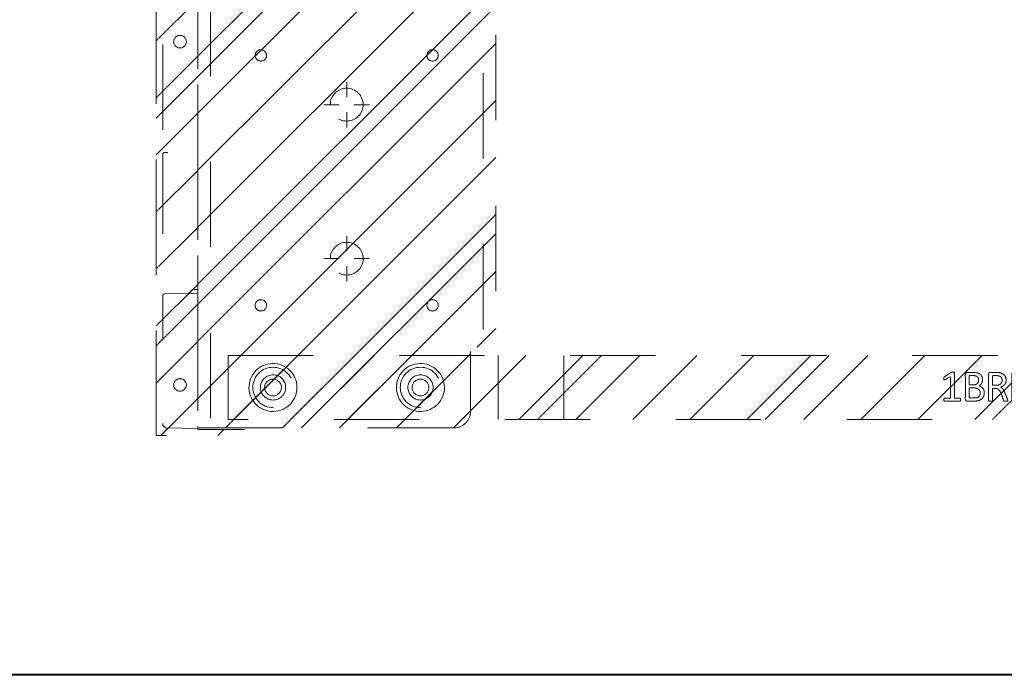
# Model space of a CAD drawing. Header units: inches. Extents: x -463 to -294, y -230 to 12.
# Tile 3 of 68: x -404 to -389, y -14 to -3. Entities that reach past the tile are written whole.
import ezdxf

# ---------------------------------------------------------------- set-up
doc = ezdxf.new("R2010")
doc.units = ezdxf.units.IN
doc.header["$LTSCALE"] = 32
doc.header["$MEASUREMENT"] = 0
doc.header["$PDMODE"] = 1
doc.header["$PDSIZE"] = -2
doc.linetypes.add('Dash Style-1', pattern=[0.083328, 0.041656, -0.041672])
for name, color, linetype, lineweight in [('DashLine', 7, 'Dash Style-1', 13), ('DashLineFill', 7, 'Dash Style-1', 13), ('Metal-DeskStructure', 7, 'Continuous', 13), ('None', 7, 'Continuous', 18), ('SolidLine', 7, 'Continuous', 15), ('Wood_1-H', 7, 'Continuous', 13), ('Wood_1-V', 7, 'Continuous', 13)]:
    doc.layers.add(name, color=color, linetype=linetype, lineweight=lineweight)
pattern_1 = [(45, (0, 0), (-1.61302, 1.93572), []), (45, (-1.0608, 1.0608), (-0.472346, 0.416761), [])]

# ---------------------------------------------------------------- blocks, each defined once
blk = doc.blocks.new('Group-16')
at = {"layer": 'Wood_1-H'}
for points in [[(-2.064, 1.458), (-47.773, 1.458), (-2.064, 1.458), (-2.064, 1.458)], [(-2.064, 1.458), (-47.773, 1.458), (-47.773, 1.458), (-2.064, 1.458)], [(-2.064, 1.438), (-47.773, 1.438), (-47.773, 1.458), (-2.064, 1.458), (-2.064, 1.438)], [(-2.064, 1.458), (-47.773, 1.458), (-47.773, 1.438), (-2.064, 1.438), (-2.064, 1.458)], [(-2.064, 1.458), (-47.773, 1.458), (-47.773, 1.458), (-2.064, 1.458), (-2.064, 1.458)], [(-2.064, 1.438), (-47.773, 1.438), (-47.773, 1.438), (-2.064, 1.438), (-2.064, 1.438)]]:
    blk.add_lwpolyline(points, dxfattribs=at)
blk = doc.blocks.new('Group-20')
at = {"layer": 'Wood_1-V'}
for points in [[(-47.773, 22.875), (-2.064, 22.875), (-2.064, 1.458), (-47.773, 1.458), (-47.773, 22.875)], [(-47.773, 1.458), (-2.064, 1.458), (-2.064, 22.875), (-47.773, 22.875), (-47.773, 1.458)], [(-2.064, 1.458), (-2.064, 1.458), (-47.773, 1.458), (-47.773, 1.458), (-2.064, 1.458)]]:
    blk.add_lwpolyline(points, dxfattribs=at)
at = {"layer": 'None'}
blk.add_blockref('Group-16', (0, 0), dxfattribs=at)
blk = doc.blocks.new('Group-29')
at = {"layer": 'DashLine'}
for p, q in [((0, -3.583), (0, -3.346)), ((-0.118, -3.701), (-0.354, -3.701)), ((0, -3.819), (0, -4.055)), ((0.118, -3.701), (0.355, -3.701))]:
    blk.add_line(p, q, dxfattribs=at)
at = {"layer": 'DashLine', "flags": 128}
blk.add_lwpolyline([(-0.256, -3.701), (-0.254, -3.676), (-0.251, -3.651), (-0.245, -3.627), (-0.236, -3.603), (-0.225, -3.58), (-0.213, -3.559), (-0.198, -3.538), (-0.181, -3.52), (-0.162, -3.503), (-0.142, -3.488), (-0.12, -3.475), (-0.098, -3.464), (-0.074, -3.456), (-0.05, -3.45), (-0.025, -3.446), (0, -3.445), (0.025, -3.446), (0.05, -3.45), (0.074, -3.456), (0.098, -3.464), (0.121, -3.475), (0.142, -3.488), (0.163, -3.503), (0.181, -3.52), (0.198, -3.538), (0.213, -3.559), (0.226, -3.58), (0.237, -3.603), (0.245, -3.627), (0.251, -3.651), (0.255, -3.676), (0.256, -3.701), (0.255, -3.726), (0.251, -3.751), (0.245, -3.775), (0.237, -3.799), (0.226, -3.821), (0.213, -3.843), (0.198, -3.863), (0.181, -3.882), (0.163, -3.899), (0.142, -3.914), (0.121, -3.926), (0.098, -3.937), (0.074, -3.946), (0.05, -3.952), (0.025, -3.955), (0, -3.957), (-0.025, -3.955), (-0.05, -3.952), (-0.074, -3.946), (-0.098, -3.937), (-0.12, -3.926), (-0.142, -3.914), (-0.162, -3.899), (-0.181, -3.882), (-0.198, -3.863), (-0.213, -3.843), (-0.225, -3.821), (-0.236, -3.799), (-0.245, -3.775), (-0.251, -3.751), (-0.254, -3.726)], close=True, dxfattribs=at)
blk = doc.blocks.new('Group-35')
at = {"layer": 'DashLine'}
for p, q in [((0, -5.984), (0, -5.748)), ((-0.118, -6.102), (-0.354, -6.102)), ((0.118, -6.102), (0.355, -6.102)), ((0, -6.22), (0, -6.457))]:
    blk.add_line(p, q, dxfattribs=at)
at = {"layer": 'DashLine', "flags": 128}
blk.add_lwpolyline([(-0.256, -6.102), (-0.254, -6.077), (-0.251, -6.052), (-0.245, -6.028), (-0.236, -6.004), (-0.225, -5.982), (-0.213, -5.96), (-0.198, -5.94), (-0.181, -5.921), (-0.162, -5.905), (-0.142, -5.89), (-0.12, -5.877), (-0.098, -5.866), (-0.074, -5.857), (-0.05, -5.851), (-0.025, -5.848), (0, -5.846), (0.025, -5.848), (0.05, -5.851), (0.074, -5.857), (0.098, -5.866), (0.121, -5.877), (0.142, -5.89), (0.163, -5.905), (0.181, -5.921), (0.198, -5.94), (0.213, -5.96), (0.226, -5.982), (0.237, -6.004), (0.245, -6.028), (0.251, -6.052), (0.255, -6.077), (0.256, -6.102), (0.255, -6.127), (0.251, -6.152), (0.245, -6.177), (0.237, -6.2), (0.226, -6.223), (0.213, -6.245), (0.198, -6.265), (0.181, -6.283), (0.163, -6.3), (0.142, -6.315), (0.121, -6.328), (0.098, -6.339), (0.074, -6.347), (0.05, -6.353), (0.025, -6.357), (0, -6.358), (-0.025, -6.357), (-0.05, -6.353), (-0.074, -6.347), (-0.098, -6.339), (-0.12, -6.328), (-0.142, -6.315), (-0.162, -6.3), (-0.181, -6.283), (-0.198, -6.265), (-0.213, -6.245), (-0.225, -6.223), (-0.236, -6.2), (-0.245, -6.177), (-0.251, -6.152), (-0.254, -6.127)], close=True, dxfattribs=at)
blk = doc.blocks.new('1BRPT9-Bracket (2D)')
at = {"layer": 'DashLineFill', "linetype": 'Continuous', "lineweight": 13}
h = blk.add_hatch(dxfattribs=at)
h.set_pattern_fill('Steel', color=253, style=0, pattern_type=2)
h.set_pattern_definition(pattern_1)
edge = h.paths.add_edge_path()
edge.add_arc((1.678, -8.488), 0.252, 270, 360)
edge.add_line((1.93, -8.488), (1.93, -7.48))
edge.add_line((1.93, -7.48), (2.324, -7.48))
edge.add_line((2.324, -7.48), (2.324, 7.461))
edge.add_line((2.324, 7.461), (1.93, 7.48))
edge.add_line((1.93, 7.48), (1.93, 8.488))
edge.add_arc((1.678, 8.488), 0.252, 360, 450)
edge.add_line((1.678, 8.74), (-2.322, 8.74))
edge.add_line((-2.322, 8.74), (-2.322, -8.74))
edge.add_line((-2.322, -8.74), (1.678, -8.74))
h = blk.add_hatch(dxfattribs=at)
h.set_pattern_fill('Steel', color=253, style=0, pattern_type=2)
h.set_pattern_definition(pattern_1)
h.paths.add_polyline_path([(-1.338, -3.021), (-1.346, -3.021), (-1.355, -3.019), (-1.364, -3.017), (-1.372, -3.014), (-1.38, -3.011), (-1.387, -3.006), (-1.394, -3.001), (-1.4, -2.995), (-1.406, -2.989), (-1.411, -2.982), (-1.416, -2.974), (-1.42, -2.966), (-1.423, -2.958), (-1.425, -2.95), (-1.426, -2.941), (-1.426, -2.933), (-1.426, -2.924), (-1.425, -2.915), (-1.423, -2.907), (-1.42, -2.899), (-1.416, -2.891), (-1.411, -2.883), (-1.406, -2.876), (-1.4, -2.87), (-1.394, -2.864), (-1.387, -2.859), (-1.38, -2.854), (-1.372, -2.851), (-1.364, -2.848), (-1.355, -2.846), (-1.346, -2.844), (-1.338, -2.844), (-1.329, -2.844), (-1.321, -2.846), (-1.312, -2.848), (-1.304, -2.851), (-1.296, -2.854), (-1.289, -2.859), (-1.282, -2.864), (-1.275, -2.87), (-1.269, -2.876), (-1.264, -2.883), (-1.26, -2.891), (-1.256, -2.899), (-1.253, -2.907), (-1.251, -2.915), (-1.25, -2.924), (-1.249, -2.933), (-1.25, -2.941), (-1.251, -2.95), (-1.253, -2.958), (-1.256, -2.966), (-1.26, -2.974), (-1.264, -2.982), (-1.269, -2.989), (-1.275, -2.995), (-1.282, -3.001), (-1.289, -3.006), (-1.296, -3.011), (-1.304, -3.014), (-1.312, -3.017), (-1.321, -3.019), (-1.329, -3.021)])
h = blk.add_hatch(dxfattribs=at)
h.set_pattern_fill('Steel', color=253, style=0, pattern_type=2)
h.set_pattern_definition(pattern_1)
h.paths.add_polyline_path([(1.339, -3.021), (1.331, -3.021), (1.322, -3.019), (1.314, -3.017), (1.305, -3.014), (1.298, -3.011), (1.29, -3.006), (1.283, -3.001), (1.277, -2.995), (1.271, -2.989), (1.266, -2.982), (1.261, -2.974), (1.258, -2.966), (1.255, -2.958), (1.252, -2.95), (1.251, -2.941), (1.251, -2.933), (1.251, -2.924), (1.252, -2.915), (1.255, -2.907), (1.258, -2.899), (1.261, -2.891), (1.266, -2.883), (1.271, -2.876), (1.277, -2.87), (1.283, -2.864), (1.29, -2.859), (1.298, -2.854), (1.305, -2.851), (1.314, -2.848), (1.322, -2.846), (1.331, -2.844), (1.339, -2.844), (1.348, -2.844), (1.357, -2.846), (1.365, -2.848), (1.373, -2.851), (1.381, -2.854), (1.389, -2.859), (1.396, -2.864), (1.402, -2.87), (1.408, -2.876), (1.413, -2.883), (1.417, -2.891), (1.421, -2.899), (1.424, -2.907), (1.426, -2.915), (1.428, -2.924), (1.428, -2.933), (1.428, -2.941), (1.426, -2.95), (1.424, -2.958), (1.421, -2.966), (1.417, -2.974), (1.413, -2.982), (1.408, -2.989), (1.402, -2.995), (1.396, -3.001), (1.389, -3.006), (1.381, -3.011), (1.373, -3.014), (1.365, -3.017), (1.357, -3.019), (1.348, -3.021)])
h = blk.add_hatch(dxfattribs=at)
h.set_pattern_fill('Steel', color=253, style=0, pattern_type=2)
h.set_pattern_definition(pattern_1)
h.paths.add_polyline_path([(-1.338, -6.919), (-1.346, -6.918), (-1.355, -6.917), (-1.364, -6.915), (-1.372, -6.912), (-1.38, -6.908), (-1.387, -6.904), (-1.394, -6.899), (-1.4, -6.893), (-1.406, -6.886), (-1.411, -6.879), (-1.416, -6.872), (-1.42, -6.864), (-1.423, -6.856), (-1.425, -6.847), (-1.426, -6.839), (-1.426, -6.83), (-1.426, -6.822), (-1.425, -6.813), (-1.423, -6.804), (-1.42, -6.796), (-1.416, -6.788), (-1.411, -6.781), (-1.406, -6.774), (-1.4, -6.768), (-1.394, -6.762), (-1.387, -6.757), (-1.38, -6.752), (-1.372, -6.748), (-1.364, -6.745), (-1.355, -6.743), (-1.346, -6.742), (-1.338, -6.742), (-1.329, -6.742), (-1.321, -6.743), (-1.312, -6.745), (-1.304, -6.748), (-1.296, -6.752), (-1.289, -6.757), (-1.282, -6.762), (-1.275, -6.768), (-1.269, -6.774), (-1.264, -6.781), (-1.26, -6.788), (-1.256, -6.796), (-1.253, -6.804), (-1.251, -6.813), (-1.25, -6.822), (-1.249, -6.83), (-1.25, -6.839), (-1.251, -6.847), (-1.253, -6.856), (-1.256, -6.864), (-1.26, -6.872), (-1.264, -6.879), (-1.269, -6.886), (-1.275, -6.893), (-1.282, -6.899), (-1.289, -6.904), (-1.296, -6.908), (-1.304, -6.912), (-1.312, -6.915), (-1.321, -6.917), (-1.329, -6.918)])
h = blk.add_hatch(dxfattribs=at)
h.set_pattern_fill('Steel', color=253, style=0, pattern_type=2)
h.set_pattern_definition(pattern_1)
h.paths.add_polyline_path([(1.339, -6.919), (1.331, -6.918), (1.322, -6.917), (1.314, -6.915), (1.305, -6.912), (1.298, -6.908), (1.29, -6.904), (1.283, -6.899), (1.277, -6.893), (1.271, -6.886), (1.266, -6.879), (1.261, -6.872), (1.258, -6.864), (1.255, -6.856), (1.252, -6.847), (1.251, -6.839), (1.251, -6.83), (1.251, -6.822), (1.252, -6.813), (1.255, -6.804), (1.258, -6.796), (1.261, -6.788), (1.266, -6.781), (1.271, -6.774), (1.277, -6.768), (1.283, -6.762), (1.29, -6.757), (1.298, -6.752), (1.305, -6.748), (1.314, -6.745), (1.322, -6.743), (1.331, -6.742), (1.339, -6.742), (1.348, -6.742), (1.357, -6.743), (1.365, -6.745), (1.373, -6.748), (1.381, -6.752), (1.389, -6.757), (1.396, -6.762), (1.402, -6.768), (1.408, -6.774), (1.413, -6.781), (1.417, -6.788), (1.421, -6.796), (1.424, -6.804), (1.426, -6.813), (1.428, -6.822), (1.428, -6.83), (1.428, -6.839), (1.426, -6.847), (1.424, -6.856), (1.421, -6.864), (1.417, -6.872), (1.413, -6.879), (1.408, -6.886), (1.402, -6.893), (1.396, -6.899), (1.389, -6.904), (1.381, -6.908), (1.373, -6.912), (1.365, -6.915), (1.357, -6.917), (1.348, -6.918)])
h = blk.add_hatch(dxfattribs=at)
h.set_pattern_fill('Steel', color=253, style=0, pattern_type=2)
h.set_pattern_definition(pattern_1)
h.paths.add_polyline_path([(-1.149, -8.425), (-1.18, -8.424), (-1.21, -8.419), (-1.24, -8.412), (-1.269, -8.401), (-1.297, -8.388), (-1.324, -8.372), (-1.349, -8.354), (-1.372, -8.333), (-1.392, -8.31), (-1.411, -8.285), (-1.427, -8.259), (-1.44, -8.231), (-1.45, -8.202), (-1.458, -8.172), (-1.462, -8.141), (-1.464, -8.11), (-1.462, -8.079), (-1.458, -8.049), (-1.45, -8.019), (-1.44, -7.99), (-1.427, -7.962), (-1.411, -7.935), (-1.392, -7.91), (-1.372, -7.888), (-1.349, -7.867), (-1.324, -7.848), (-1.297, -7.832), (-1.269, -7.819), (-1.24, -7.809), (-1.21, -7.801), (-1.18, -7.797), (-1.149, -7.795), (-1.118, -7.797), (-1.087, -7.801), (-1.057, -7.809), (-1.028, -7.819), (-1, -7.832), (-0.974, -7.848), (-0.949, -7.867), (-0.926, -7.888), (-0.905, -7.91), (-0.887, -7.935), (-0.871, -7.962), (-0.858, -7.99), (-0.847, -8.019), (-0.84, -8.049), (-0.835, -8.079), (-0.834, -8.11), (-0.835, -8.141), (-0.84, -8.172), (-0.847, -8.202), (-0.858, -8.231), (-0.871, -8.259), (-0.887, -8.285), (-0.905, -8.31), (-0.926, -8.333), (-0.949, -8.354), (-0.974, -8.372), (-1, -8.388), (-1.028, -8.401), (-1.057, -8.412), (-1.087, -8.419), (-1.118, -8.424)])
h = blk.add_hatch(dxfattribs=at)
h.set_pattern_fill('Steel', color=253, style=0, pattern_type=2)
h.set_pattern_definition(pattern_1)
h.paths.add_polyline_path([(1.15, -8.425), (1.12, -8.424), (1.089, -8.419), (1.059, -8.412), (1.03, -8.401), (1.002, -8.388), (0.975, -8.372), (0.951, -8.354), (0.928, -8.333), (0.907, -8.31), (0.888, -8.285), (0.873, -8.259), (0.859, -8.231), (0.849, -8.202), (0.841, -8.172), (0.837, -8.141), (0.835, -8.11), (0.837, -8.079), (0.841, -8.049), (0.849, -8.019), (0.859, -7.99), (0.873, -7.962), (0.888, -7.935), (0.907, -7.91), (0.928, -7.888), (0.951, -7.867), (0.975, -7.848), (1.002, -7.832), (1.03, -7.819), (1.059, -7.809), (1.089, -7.801), (1.12, -7.797), (1.15, -7.795), (1.181, -7.797), (1.212, -7.801), (1.242, -7.809), (1.271, -7.819), (1.299, -7.832), (1.325, -7.848), (1.35, -7.867), (1.373, -7.888), (1.394, -7.91), (1.412, -7.935), (1.428, -7.962), (1.441, -7.99), (1.452, -8.019), (1.459, -8.049), (1.464, -8.079), (1.465, -8.11), (1.464, -8.141), (1.459, -8.172), (1.452, -8.202), (1.441, -8.231), (1.428, -8.259), (1.412, -8.285), (1.394, -8.31), (1.373, -8.333), (1.35, -8.354), (1.325, -8.372), (1.299, -8.388), (1.271, -8.401), (1.242, -8.412), (1.212, -8.419), (1.181, -8.424)])
h = blk.add_hatch(dxfattribs=at)
h.set_pattern_fill('Steel', color=253, style=0, pattern_type=2)
h.set_pattern_definition(pattern_1)
h.paths.add_polyline_path([(-1.149, -8.307), (-1.168, -8.306), (-1.187, -8.303), (-1.206, -8.299), (-1.224, -8.292), (-1.242, -8.284), (-1.258, -8.274), (-1.274, -8.262), (-1.288, -8.249), (-1.301, -8.235), (-1.313, -8.22), (-1.322, -8.203), (-1.331, -8.186), (-1.337, -8.167), (-1.342, -8.149), (-1.345, -8.13), (-1.346, -8.11), (-1.345, -8.091), (-1.342, -8.072), (-1.337, -8.053), (-1.331, -8.035), (-1.322, -8.017), (-1.313, -8.001), (-1.301, -7.985), (-1.288, -7.971), (-1.274, -7.958), (-1.258, -7.947), (-1.242, -7.937), (-1.224, -7.928), (-1.206, -7.922), (-1.187, -7.917), (-1.168, -7.914), (-1.149, -7.913), (-1.13, -7.914), (-1.11, -7.917), (-1.092, -7.922), (-1.074, -7.928), (-1.056, -7.937), (-1.039, -7.947), (-1.024, -7.958), (-1.01, -7.971), (-0.997, -7.985), (-0.985, -8.001), (-0.975, -8.017), (-0.967, -8.035), (-0.96, -8.053), (-0.956, -8.072), (-0.953, -8.091), (-0.952, -8.11), (-0.953, -8.13), (-0.956, -8.149), (-0.96, -8.167), (-0.967, -8.186), (-0.975, -8.203), (-0.985, -8.22), (-0.997, -8.235), (-1.01, -8.249), (-1.024, -8.262), (-1.039, -8.274), (-1.056, -8.284), (-1.074, -8.292), (-1.092, -8.299), (-1.11, -8.303), (-1.13, -8.306)])
h = blk.add_hatch(dxfattribs=at)
h.set_pattern_fill('Steel', color=253, style=0, pattern_type=2)
h.set_pattern_definition(pattern_1)
h.paths.add_polyline_path([(1.15, -8.307), (1.131, -8.306), (1.112, -8.303), (1.093, -8.299), (1.075, -8.292), (1.058, -8.284), (1.041, -8.274), (1.025, -8.262), (1.011, -8.249), (0.998, -8.235), (0.987, -8.22), (0.977, -8.203), (0.969, -8.186), (0.962, -8.167), (0.957, -8.149), (0.954, -8.13), (0.954, -8.11), (0.954, -8.091), (0.957, -8.072), (0.962, -8.053), (0.969, -8.035), (0.977, -8.017), (0.987, -8.001), (0.998, -7.985), (1.011, -7.971), (1.025, -7.958), (1.041, -7.947), (1.058, -7.937), (1.075, -7.928), (1.093, -7.922), (1.112, -7.917), (1.131, -7.914), (1.15, -7.913), (1.17, -7.914), (1.189, -7.917), (1.208, -7.922), (1.226, -7.928), (1.243, -7.937), (1.26, -7.947), (1.275, -7.958), (1.29, -7.971), (1.303, -7.985), (1.314, -8.001), (1.324, -8.017), (1.332, -8.035), (1.339, -8.053), (1.343, -8.072), (1.346, -8.091), (1.347, -8.11), (1.346, -8.13), (1.343, -8.149), (1.339, -8.167), (1.332, -8.186), (1.324, -8.203), (1.314, -8.22), (1.303, -8.235), (1.29, -8.249), (1.275, -8.262), (1.26, -8.274), (1.243, -8.284), (1.226, -8.292), (1.208, -8.299), (1.189, -8.303), (1.17, -8.306)])
at = {"layer": 'DashLineFill'}
for p, q in [((-2.125, 8.74), (-2.125, -8.74)), ((2.127, 7.461), (2.127, -7.48))]:
    blk.add_line(p, q, dxfattribs=at)
at = {"layer": 'DashLineFill', "flags": 128}
blk.add_lwpolyline([(1.678, -8.74, 0.414214), (1.93, -8.488), (1.93, -7.48), (2.324, -7.48), (2.324, 7.461), (1.93, 7.48), (1.93, 8.488, 0.414214), (1.678, 8.74), (-2.322, 8.74), (-2.322, -8.74)], format="xyb", close=True, dxfattribs=at)
for points in [[(-1.338, -3.021), (-1.346, -3.021), (-1.355, -3.019), (-1.364, -3.017), (-1.372, -3.014), (-1.38, -3.011), (-1.387, -3.006), (-1.394, -3.001), (-1.4, -2.995), (-1.406, -2.989), (-1.411, -2.982), (-1.416, -2.974), (-1.42, -2.966), (-1.423, -2.958), (-1.425, -2.95), (-1.426, -2.941), (-1.426, -2.933), (-1.426, -2.924), (-1.425, -2.915), (-1.423, -2.907), (-1.42, -2.899), (-1.416, -2.891), (-1.411, -2.883), (-1.406, -2.876), (-1.4, -2.87), (-1.394, -2.864), (-1.387, -2.859), (-1.38, -2.854), (-1.372, -2.851), (-1.364, -2.848), (-1.355, -2.846), (-1.346, -2.844), (-1.338, -2.844), (-1.329, -2.844), (-1.321, -2.846), (-1.312, -2.848), (-1.304, -2.851), (-1.296, -2.854), (-1.289, -2.859), (-1.282, -2.864), (-1.275, -2.87), (-1.269, -2.876), (-1.264, -2.883), (-1.26, -2.891), (-1.256, -2.899), (-1.253, -2.907), (-1.251, -2.915), (-1.25, -2.924), (-1.249, -2.933), (-1.25, -2.941), (-1.251, -2.95), (-1.253, -2.958), (-1.256, -2.966), (-1.26, -2.974), (-1.264, -2.982), (-1.269, -2.989), (-1.275, -2.995), (-1.282, -3.001), (-1.289, -3.006), (-1.296, -3.011), (-1.304, -3.014), (-1.312, -3.017), (-1.321, -3.019), (-1.329, -3.021)], [(1.339, -3.021), (1.331, -3.021), (1.322, -3.019), (1.314, -3.017), (1.305, -3.014), (1.298, -3.011), (1.29, -3.006), (1.283, -3.001), (1.277, -2.995), (1.271, -2.989), (1.266, -2.982), (1.261, -2.974), (1.258, -2.966), (1.255, -2.958), (1.252, -2.95), (1.251, -2.941), (1.251, -2.933), (1.251, -2.924), (1.252, -2.915), (1.255, -2.907), (1.258, -2.899), (1.261, -2.891), (1.266, -2.883), (1.271, -2.876), (1.277, -2.87), (1.283, -2.864), (1.29, -2.859), (1.298, -2.854), (1.305, -2.851), (1.314, -2.848), (1.322, -2.846), (1.331, -2.844), (1.339, -2.844), (1.348, -2.844), (1.357, -2.846), (1.365, -2.848), (1.373, -2.851), (1.381, -2.854), (1.389, -2.859), (1.396, -2.864), (1.402, -2.87), (1.408, -2.876), (1.413, -2.883), (1.417, -2.891), (1.421, -2.899), (1.424, -2.907), (1.426, -2.915), (1.428, -2.924), (1.428, -2.933), (1.428, -2.941), (1.426, -2.95), (1.424, -2.958), (1.421, -2.966), (1.417, -2.974), (1.413, -2.982), (1.408, -2.989), (1.402, -2.995), (1.396, -3.001), (1.389, -3.006), (1.381, -3.011), (1.373, -3.014), (1.365, -3.017), (1.357, -3.019), (1.348, -3.021)], [(-1.338, -6.919), (-1.346, -6.918), (-1.355, -6.917), (-1.364, -6.915), (-1.372, -6.912), (-1.38, -6.908), (-1.387, -6.904), (-1.394, -6.899), (-1.4, -6.893), (-1.406, -6.886), (-1.411, -6.879), (-1.416, -6.872), (-1.42, -6.864), (-1.423, -6.856), (-1.425, -6.847), (-1.426, -6.839), (-1.426, -6.83), (-1.426, -6.822), (-1.425, -6.813), (-1.423, -6.804), (-1.42, -6.796), (-1.416, -6.788), (-1.411, -6.781), (-1.406, -6.774), (-1.4, -6.768), (-1.394, -6.762), (-1.387, -6.757), (-1.38, -6.752), (-1.372, -6.748), (-1.364, -6.745), (-1.355, -6.743), (-1.346, -6.742), (-1.338, -6.742), (-1.329, -6.742), (-1.321, -6.743), (-1.312, -6.745), (-1.304, -6.748), (-1.296, -6.752), (-1.289, -6.757), (-1.282, -6.762), (-1.275, -6.768), (-1.269, -6.774), (-1.264, -6.781), (-1.26, -6.788), (-1.256, -6.796), (-1.253, -6.804), (-1.251, -6.813), (-1.25, -6.822), (-1.249, -6.83), (-1.25, -6.839), (-1.251, -6.847), (-1.253, -6.856), (-1.256, -6.864), (-1.26, -6.872), (-1.264, -6.879), (-1.269, -6.886), (-1.275, -6.893), (-1.282, -6.899), (-1.289, -6.904), (-1.296, -6.908), (-1.304, -6.912), (-1.312, -6.915), (-1.321, -6.917), (-1.329, -6.918)], [(1.339, -6.919), (1.331, -6.918), (1.322, -6.917), (1.314, -6.915), (1.305, -6.912), (1.298, -6.908), (1.29, -6.904), (1.283, -6.899), (1.277, -6.893), (1.271, -6.886), (1.266, -6.879), (1.261, -6.872), (1.258, -6.864), (1.255, -6.856), (1.252, -6.847), (1.251, -6.839), (1.251, -6.83), (1.251, -6.822), (1.252, -6.813), (1.255, -6.804), (1.258, -6.796), (1.261, -6.788), (1.266, -6.781), (1.271, -6.774), (1.277, -6.768), (1.283, -6.762), (1.29, -6.757), (1.298, -6.752), (1.305, -6.748), (1.314, -6.745), (1.322, -6.743), (1.331, -6.742), (1.339, -6.742), (1.348, -6.742), (1.357, -6.743), (1.365, -6.745), (1.373, -6.748), (1.381, -6.752), (1.389, -6.757), (1.396, -6.762), (1.402, -6.768), (1.408, -6.774), (1.413, -6.781), (1.417, -6.788), (1.421, -6.796), (1.424, -6.804), (1.426, -6.813), (1.428, -6.822), (1.428, -6.83), (1.428, -6.839), (1.426, -6.847), (1.424, -6.856), (1.421, -6.864), (1.417, -6.872), (1.413, -6.879), (1.408, -6.886), (1.402, -6.893), (1.396, -6.899), (1.389, -6.904), (1.381, -6.908), (1.373, -6.912), (1.365, -6.915), (1.357, -6.917), (1.348, -6.918)], [(-1.149, -8.425), (-1.18, -8.424), (-1.21, -8.419), (-1.24, -8.412), (-1.269, -8.401), (-1.297, -8.388), (-1.324, -8.372), (-1.349, -8.354), (-1.372, -8.333), (-1.392, -8.31), (-1.411, -8.285), (-1.427, -8.259), (-1.44, -8.231), (-1.45, -8.202), (-1.458, -8.172), (-1.462, -8.141), (-1.464, -8.11), (-1.462, -8.079), (-1.458, -8.049), (-1.45, -8.019), (-1.44, -7.99), (-1.427, -7.962), (-1.411, -7.935), (-1.392, -7.91), (-1.372, -7.888), (-1.349, -7.867), (-1.324, -7.848), (-1.297, -7.832), (-1.269, -7.819), (-1.24, -7.809), (-1.21, -7.801), (-1.18, -7.797), (-1.149, -7.795), (-1.118, -7.797), (-1.087, -7.801), (-1.057, -7.809), (-1.028, -7.819), (-1, -7.832), (-0.974, -7.848), (-0.949, -7.867), (-0.926, -7.888), (-0.905, -7.91), (-0.887, -7.935), (-0.871, -7.962), (-0.858, -7.99), (-0.847, -8.019), (-0.84, -8.049), (-0.835, -8.079), (-0.834, -8.11), (-0.835, -8.141), (-0.84, -8.172), (-0.847, -8.202), (-0.858, -8.231), (-0.871, -8.259), (-0.887, -8.285), (-0.905, -8.31), (-0.926, -8.333), (-0.949, -8.354), (-0.974, -8.372), (-1, -8.388), (-1.028, -8.401), (-1.057, -8.412), (-1.087, -8.419), (-1.118, -8.424)], [(1.15, -8.425), (1.12, -8.424), (1.089, -8.419), (1.059, -8.412), (1.03, -8.401), (1.002, -8.388), (0.975, -8.372), (0.951, -8.354), (0.928, -8.333), (0.907, -8.31), (0.888, -8.285), (0.873, -8.259), (0.859, -8.231), (0.849, -8.202), (0.841, -8.172), (0.837, -8.141), (0.835, -8.11), (0.837, -8.079), (0.841, -8.049), (0.849, -8.019), (0.859, -7.99), (0.873, -7.962), (0.888, -7.935), (0.907, -7.91), (0.928, -7.888), (0.951, -7.867), (0.975, -7.848), (1.002, -7.832), (1.03, -7.819), (1.059, -7.809), (1.089, -7.801), (1.12, -7.797), (1.15, -7.795), (1.181, -7.797), (1.212, -7.801), (1.242, -7.809), (1.271, -7.819), (1.299, -7.832), (1.325, -7.848), (1.35, -7.867), (1.373, -7.888), (1.394, -7.91), (1.412, -7.935), (1.428, -7.962), (1.441, -7.99), (1.452, -8.019), (1.459, -8.049), (1.464, -8.079), (1.465, -8.11), (1.464, -8.141), (1.459, -8.172), (1.452, -8.202), (1.441, -8.231), (1.428, -8.259), (1.412, -8.285), (1.394, -8.31), (1.373, -8.333), (1.35, -8.354), (1.325, -8.372), (1.299, -8.388), (1.271, -8.401), (1.242, -8.412), (1.212, -8.419), (1.181, -8.424)], [(-1.149, -8.307), (-1.168, -8.306), (-1.187, -8.303), (-1.206, -8.299), (-1.224, -8.292), (-1.242, -8.284), (-1.258, -8.274), (-1.274, -8.262), (-1.288, -8.249), (-1.301, -8.235), (-1.313, -8.22), (-1.322, -8.203), (-1.331, -8.186), (-1.337, -8.167), (-1.342, -8.149), (-1.345, -8.13), (-1.346, -8.11), (-1.345, -8.091), (-1.342, -8.072), (-1.337, -8.053), (-1.331, -8.035), (-1.322, -8.017), (-1.313, -8.001), (-1.301, -7.985), (-1.288, -7.971), (-1.274, -7.958), (-1.258, -7.947), (-1.242, -7.937), (-1.224, -7.928), (-1.206, -7.922), (-1.187, -7.917), (-1.168, -7.914), (-1.149, -7.913), (-1.13, -7.914), (-1.11, -7.917), (-1.092, -7.922), (-1.074, -7.928), (-1.056, -7.937), (-1.039, -7.947), (-1.024, -7.958), (-1.01, -7.971), (-0.997, -7.985), (-0.985, -8.001), (-0.975, -8.017), (-0.967, -8.035), (-0.96, -8.053), (-0.956, -8.072), (-0.953, -8.091), (-0.952, -8.11), (-0.953, -8.13), (-0.956, -8.149), (-0.96, -8.167), (-0.967, -8.186), (-0.975, -8.203), (-0.985, -8.22), (-0.997, -8.235), (-1.01, -8.249), (-1.024, -8.262), (-1.039, -8.274), (-1.056, -8.284), (-1.074, -8.292), (-1.092, -8.299), (-1.11, -8.303), (-1.13, -8.306)], [(1.15, -8.307), (1.131, -8.306), (1.112, -8.303), (1.093, -8.299), (1.075, -8.292), (1.058, -8.284), (1.041, -8.274), (1.025, -8.262), (1.011, -8.249), (0.998, -8.235), (0.987, -8.22), (0.977, -8.203), (0.969, -8.186), (0.962, -8.167), (0.957, -8.149), (0.954, -8.13), (0.954, -8.11), (0.954, -8.091), (0.957, -8.072), (0.962, -8.053), (0.969, -8.035), (0.977, -8.017), (0.987, -8.001), (0.998, -7.985), (1.011, -7.971), (1.025, -7.958), (1.041, -7.947), (1.058, -7.937), (1.075, -7.928), (1.093, -7.922), (1.112, -7.917), (1.131, -7.914), (1.15, -7.913), (1.17, -7.914), (1.189, -7.917), (1.208, -7.922), (1.226, -7.928), (1.243, -7.937), (1.26, -7.947), (1.275, -7.958), (1.29, -7.971), (1.303, -7.985), (1.314, -8.001), (1.324, -8.017), (1.332, -8.035), (1.339, -8.053), (1.343, -8.072), (1.346, -8.091), (1.347, -8.11), (1.346, -8.13), (1.343, -8.149), (1.339, -8.167), (1.332, -8.186), (1.324, -8.203), (1.314, -8.22), (1.303, -8.235), (1.29, -8.249), (1.275, -8.262), (1.26, -8.274), (1.243, -8.284), (1.226, -8.292), (1.208, -8.299), (1.189, -8.303), (1.17, -8.306)]]:
    blk.add_lwpolyline(points, close=True, dxfattribs=at)
at = {"layer": 'DashLineFill', "linetype": 'Continuous', "lineweight": 5}
for p in [(0, -3.701), (0, -6.102)]:
    blk.add_point(p, dxfattribs=at)
at = {"layer": 'Metal-DeskStructure', "color": 7}
for name in ['Group-29', 'Group-35']:
    blk.add_blockref(name, (0, 0), dxfattribs=at)
blk = doc.blocks.new('1BRPT8_Cover (2D)')
at = {"layer": 'DashLineFill', "linetype": 'Continuous', "lineweight": 13}
h = blk.add_hatch(dxfattribs=at)
h.set_pattern_fill('Steel', color=253, style=0, pattern_type=2)
h.set_pattern_definition(pattern_1)
h.paths.add_polyline_path([(-1.594, -8.764), (-2.323, -8.764), (-2.323, -8.751), (-2.826, -8.742), (-2.866, -8.703), (-2.866, -6.673), (-2.847, -6.653), (-2.323, -6.644), (-2.323, -6.584), (-2.847, -6.575), (-2.866, -6.555), (-2.866, -4.468), (-2.847, -4.449), (-2.323, -4.439), (-2.323, -4.379), (-2.847, -4.37), (-2.866, -4.351), (-2.866, -2.264), (-2.847, -2.244), (-2.323, -2.235), (-2.323, -2.175), (-2.847, -2.166), (-2.866, -2.146), (-2.866, -0.059), (-2.847, -0.039), (-2.323, -0.03), (-2.323, 0.03), (-2.847, 0.039), (-2.866, 0.059), (-2.866, 2.146), (-2.847, 2.166), (-2.323, 2.175), (-2.323, 2.235), (-2.847, 2.244), (-2.866, 2.264), (-2.866, 4.351), (-2.847, 4.37), (-2.323, 4.379), (-2.323, 4.439), (-2.847, 4.449), (-2.866, 4.468), (-2.865, 6.555), (-2.847, 6.575), (-2.323, 6.584), (-2.323, 6.644), (-2.847, 6.653), (-2.866, 6.673), (-2.866, 8.703), (-2.826, 8.742), (-1.594, 8.764), (-1.594, 8.858), (-2.972, 8.858), (-2.972, -8.858), (-1.594, -8.858)])
h = blk.add_hatch(dxfattribs=at)
h.set_pattern_fill('Steel', color=253, style=0, pattern_type=2)
h.set_pattern_definition(pattern_1)
h.paths.add_polyline_path([(-2.323, 8.858), (-2.323, -8.858), (-2.972, -8.858), (-2.972, 8.858)])
at = {"layer": 'DashLineFill', "flags": 128}
for points in [[(-1.594, -8.764), (-2.323, -8.764), (-2.323, -8.751), (-2.826, -8.742), (-2.866, -8.703), (-2.866, -6.673), (-2.847, -6.653), (-2.323, -6.644), (-2.323, -6.584), (-2.847, -6.575), (-2.866, -6.555), (-2.866, -4.468), (-2.847, -4.449), (-2.323, -4.439), (-2.323, -4.379), (-2.847, -4.37), (-2.866, -4.351), (-2.866, -2.264), (-2.847, -2.244), (-2.323, -2.235), (-2.323, -2.175), (-2.847, -2.166), (-2.866, -2.146), (-2.866, -0.059), (-2.847, -0.039), (-2.323, -0.03), (-2.323, 0.03), (-2.847, 0.039), (-2.866, 0.059), (-2.866, 2.146), (-2.847, 2.166), (-2.323, 2.175), (-2.323, 2.235), (-2.847, 2.244), (-2.866, 2.264), (-2.866, 4.351), (-2.847, 4.37), (-2.323, 4.379), (-2.323, 4.439), (-2.847, 4.449), (-2.866, 4.468), (-2.865, 6.555), (-2.847, 6.575), (-2.323, 6.584), (-2.323, 6.644), (-2.847, 6.653), (-2.866, 6.673), (-2.866, 8.703), (-2.826, 8.742), (-1.594, 8.764), (-1.594, 8.858), (-2.972, 8.858), (-2.972, -8.858), (-1.594, -8.858)], [(-2.323, 8.858), (-2.323, -8.858), (-2.972, -8.858), (-2.972, 8.858)]]:
    blk.add_lwpolyline(points, close=True, dxfattribs=at)
at = {"layer": 'SolidLine', "flags": 128}
for points in [[(-2.5, -2.719), (-2.5, -2.728), (-2.502, -2.738), (-2.504, -2.747), (-2.507, -2.756), (-2.512, -2.765), (-2.517, -2.773), (-2.522, -2.781), (-2.529, -2.788), (-2.536, -2.795), (-2.544, -2.8), (-2.552, -2.805), (-2.561, -2.809), (-2.57, -2.813), (-2.579, -2.815), (-2.589, -2.816), (-2.598, -2.817), (-2.608, -2.816), (-2.618, -2.815), (-2.627, -2.813), (-2.636, -2.809), (-2.645, -2.805), (-2.653, -2.8), (-2.661, -2.795), (-2.668, -2.788), (-2.675, -2.781), (-2.68, -2.773), (-2.685, -2.765), (-2.689, -2.756), (-2.693, -2.747), (-2.695, -2.738), (-2.696, -2.728), (-2.697, -2.719), (-2.696, -2.709), (-2.695, -2.699), (-2.693, -2.69), (-2.689, -2.681), (-2.685, -2.672), (-2.68, -2.664), (-2.675, -2.656), (-2.668, -2.649), (-2.661, -2.642), (-2.653, -2.637), (-2.645, -2.632), (-2.636, -2.628), (-2.627, -2.624), (-2.618, -2.622), (-2.608, -2.621), (-2.598, -2.62), (-2.589, -2.621), (-2.579, -2.622), (-2.57, -2.624), (-2.561, -2.628), (-2.552, -2.632), (-2.544, -2.637), (-2.536, -2.642), (-2.529, -2.649), (-2.522, -2.656), (-2.517, -2.664), (-2.512, -2.672), (-2.507, -2.681), (-2.504, -2.69), (-2.502, -2.699), (-2.5, -2.709)], [(-2.5, -8.071), (-2.5, -8.081), (-2.502, -8.09), (-2.504, -8.099), (-2.507, -8.109), (-2.512, -8.117), (-2.517, -8.126), (-2.522, -8.133), (-2.529, -8.14), (-2.536, -8.147), (-2.544, -8.153), (-2.552, -8.158), (-2.561, -8.162), (-2.57, -8.165), (-2.579, -8.167), (-2.589, -8.169), (-2.598, -8.169), (-2.608, -8.169), (-2.618, -8.167), (-2.627, -8.165), (-2.636, -8.162), (-2.645, -8.158), (-2.653, -8.153), (-2.661, -8.147), (-2.668, -8.14), (-2.675, -8.133), (-2.68, -8.126), (-2.685, -8.117), (-2.689, -8.109), (-2.693, -8.099), (-2.695, -8.09), (-2.696, -8.081), (-2.697, -8.071), (-2.696, -8.061), (-2.695, -8.052), (-2.693, -8.042), (-2.689, -8.033), (-2.685, -8.024), (-2.68, -8.016), (-2.675, -8.008), (-2.668, -8.001), (-2.661, -7.995), (-2.653, -7.989), (-2.645, -7.984), (-2.636, -7.98), (-2.627, -7.977), (-2.618, -7.974), (-2.608, -7.973), (-2.598, -7.972), (-2.589, -7.973), (-2.579, -7.974), (-2.57, -7.977), (-2.561, -7.98), (-2.552, -7.984), (-2.544, -7.989), (-2.536, -7.995), (-2.529, -8.001), (-2.522, -8.008), (-2.517, -8.016), (-2.512, -8.024), (-2.507, -8.033), (-2.504, -8.042), (-2.502, -8.052), (-2.5, -8.061)]]:
    blk.add_lwpolyline(points, close=True, dxfattribs=at)
blk = doc.blocks.new('Group-49')
at = {"layer": 'Metal-DeskStructure', "color": 7}
for points, knots in [([(9.57, -0.189), (9.57, -0.197), (9.568, -0.211), (9.559, -0.213), (9.44, -0.213), (9.321, -0.213), (9.318, -0.212), (9.314, -0.206), (9.312, -0.197), (9.312, -0.184), (9.314, -0.175), (9.316, -0.169), (9.321, -0.165), (9.37, -0.165), (9.417, -0.165), (9.417, 0.004), (9.417, 0.174), (9.374, 0.148), (9.331, 0.122), (9.325, 0.121), (9.316, 0.119), (9.312, 0.122), (9.31, 0.133), (9.31, 0.146), (9.31, 0.156), (9.312, 0.161), (9.316, 0.165), (9.319, 0.167), (9.371, 0.2), (9.423, 0.233), (9.425, 0.235), (9.428, 0.235), (9.434, 0.237), (9.451, 0.237), (9.469, 0.237), (9.474, 0.233), (9.476, 0.229), (9.476, 0.031), (9.476, -0.165), (9.517, -0.165), (9.561, -0.165), (9.565, -0.169), (9.569, -0.175), (9.57, -0.184), (9.57, -0.189)], [0, 0, 0, 0.00261, 0.007831, 0.010441, 0.176195, 0.178805, 0.181415, 0.184026, 0.186636, 0.188594, 0.190551, 0.192509, 0.194467, 0.244389, 0.244389, 0.424498, 0.424498, 0.47805, 0.47805, 0.484241, 0.490432, 0.496622, 0.502813, 0.507071, 0.510941, 0.514811, 0.518682, 0.518682, 0.576295, 0.576295, 0.578743, 0.58119, 0.583638, 0.590247, 0.593184, 0.596122, 0.599059, 0.911881, 0.911881, 0.976501, 0.982376, 0.988251, 0.994125, 1, 1, 1]), ([(9.942, -0.084), (9.942, -0.106), (9.93, -0.141), (9.912, -0.171), (9.884, -0.191), (9.835, -0.213), (9.727, -0.213), (9.661, -0.213), (9.646, -0.202), (9.646, 0.011), (9.646, 0.224), (9.661, 0.235), (9.719, 0.235), (9.811, 0.235), (9.862, 0.218), (9.895, 0.191), (9.914, 0.148), (9.914, 0.106), (9.906, 0.076), (9.892, 0.052), (9.868, 0.032), (9.855, 0.026), (9.873, 0.023), (9.905, 0.004), (9.929, -0.023), (9.942, -0.062), (9.942, -0.084)], [0, 0, 0, 0.031455, 0.06291, 0.094366, 0.125821, 0.188731, 0.266159, 0.275837, 0.285516, 0.435531, 0.44521, 0.454888, 0.521427, 0.574659, 0.627891, 0.681123, 0.734355, 0.762747, 0.791139, 0.819531, 0.847924, 0.847924, 0.885943, 0.923962, 0.961981, 1, 1, 1]), ([(9.853, 0.115), (9.853, 0.132), (9.844, 0.157), (9.823, 0.176), (9.792, 0.185), (9.737, 0.185), (9.705, 0.185), (9.705, 0.113), (9.705, 0.041), (9.739, 0.041), (9.796, 0.041), (9.825, 0.052), (9.844, 0.073), (9.853, 0.1), (9.853, 0.115)], [0, 0, 0, 0.074499, 0.148998, 0.223496, 0.297995, 0.395417, 0.395417, 0.61891, 0.61891, 0.724928, 0.793696, 0.862464, 0.931232, 1, 1, 1]), ([(10.308, -0.204), (10.308, -0.208), (10.306, -0.212), (10.299, -0.213), (10.286, -0.215), (10.267, -0.215), (10.256, -0.213), (10.249, -0.212), (10.245, -0.206), (10.243, -0.201), (10.223, -0.148), (10.203, -0.095), (10.195, -0.077), (10.181, -0.047), (10.158, -0.025), (10.129, -0.014), (10.089, -0.014), (10.07, -0.014), (10.07, -0.109), (10.07, -0.208), (10.066, -0.212), (10.059, -0.213), (10.048, -0.215), (10.031, -0.215), (10.02, -0.213), (10.013, -0.212), (10.009, -0.208), (10.009, 0.003), (10.009, 0.224), (10.024, 0.235), (10.079, 0.235), (10.144, 0.235), (10.166, 0.233), (10.175, 0.231), (10.201, 0.228), (10.241, 0.207), (10.267, 0.178), (10.282, 0.139), (10.282, 0.095), (10.269, 0.058), (10.247, 0.03), (10.214, 0.012), (10.195, 0.004), (10.206, -0.001), (10.225, -0.016), (10.24, -0.036), (10.253, -0.064), (10.26, -0.081), (10.28, -0.129), (10.3, -0.178), (10.306, -0.191), (10.308, -0.202), (10.308, -0.204)], [0, 0, 0, 0.004018, 0.008035, 0.012053, 0.01607, 0.020088, 0.024105, 0.028123, 0.03214, 0.03214, 0.070951, 0.070951, 0.084634, 0.098317, 0.112001, 0.125684, 0.138745, 0.138745, 0.202807, 0.205295, 0.207782, 0.21027, 0.212758, 0.214748, 0.216739, 0.218729, 0.220719, 0.332671, 0.339637, 0.346603, 0.391882, 0.407555, 0.423229, 0.423229, 0.466696, 0.510164, 0.553631, 0.597099, 0.640566, 0.684033, 0.727501, 0.770968, 0.770968, 0.798042, 0.825115, 0.852188, 0.879262, 0.879262, 0.958132, 0.958132, 0.979066, 1, 1, 1]), ([(10.219, 0.109), (10.219, 0.137), (10.195, 0.172), (10.168, 0.181), (10.158, 0.183), (10.136, 0.185), (10.095, 0.185), (10.07, 0.185), (10.07, 0.109), (10.07, 0.034), (10.098, 0.034), (10.151, 0.034), (10.184, 0.045), (10.208, 0.067), (10.219, 0.095), (10.219, 0.109)], [0, 0, 0, 0.142515, 0.285031, 0.285031, 0.330993, 0.376955, 0.445899, 0.445899, 0.655281, 0.655281, 0.734439, 0.800829, 0.867219, 0.93361, 1, 1, 1]), ([(10.646, 0.104), (10.646, 0.069), (10.624, 0.015), (10.583, -0.022), (10.524, -0.044), (10.457, -0.044), (10.432, -0.044), (10.432, -0.124), (10.432, -0.208), (10.428, -0.212), (10.421, -0.213), (10.41, -0.215), (10.393, -0.215), (10.382, -0.213), (10.375, -0.212), (10.371, -0.208), (10.371, 0.002), (10.371, 0.222), (10.386, 0.235), (10.443, 0.235), (10.506, 0.235), (10.531, 0.231), (10.568, 0.224), (10.605, 0.202), (10.633, 0.17), (10.646, 0.128), (10.646, 0.104)], [0, 0, 0, 0.066268, 0.132535, 0.198803, 0.26507, 0.303966, 0.303966, 0.429297, 0.43506, 0.440822, 0.446584, 0.452347, 0.456957, 0.461567, 0.466177, 0.470786, 0.728938, 0.745073, 0.761208, 0.845107, 0.870922, 0.896738, 0.922553, 0.948369, 0.974184, 1, 1, 1]), ([(10.583, 0.098), (10.583, 0.126), (10.563, 0.163), (10.533, 0.18), (10.502, 0.185), (10.459, 0.185), (10.432, 0.185), (10.432, 0.096), (10.432, 0.006), (10.459, 0.006), (10.511, 0.006), (10.548, 0.019), (10.572, 0.045), (10.583, 0.078), (10.583, 0.098)], [0, 0, 0, 0.053098, 0.106195, 0.159293, 0.212391, 0.297937, 0.297937, 0.584068, 0.584068, 0.669615, 0.752211, 0.834807, 0.917404, 1, 1, 1]), ([(10.996, 0.209), (10.996, 0.203), (10.996, 0.193), (10.992, 0.187), (10.987, 0.183), (10.922, 0.183), (10.859, 0.183), (10.859, -0.01), (10.859, -0.208), (10.856, -0.212), (10.848, -0.213), (10.837, -0.215), (10.82, -0.215), (10.809, -0.213), (10.802, -0.212), (10.798, -0.208), (10.798, -0.01), (10.798, 0.183), (10.736, 0.183), (10.671, 0.183), (10.665, 0.187), (10.664, 0.193), (10.662, 0.202), (10.662, 0.215), (10.664, 0.226), (10.665, 0.231), (10.671, 0.235), (10.829, 0.235), (10.987, 0.235), (10.992, 0.231), (10.996, 0.226), (10.996, 0.215), (10.996, 0.209)], [0, 0, 0, 0.003046, 0.005389, 0.007733, 0.010076, 0.089744, 0.089744, 0.335779, 0.340465, 0.345152, 0.349838, 0.354524, 0.360382, 0.36624, 0.372099, 0.377957, 0.6855, 0.6855, 0.785085, 0.788014, 0.790943, 0.793872, 0.796801, 0.798998, 0.801195, 0.803391, 0.805588, 0.991213, 0.99341, 0.995606, 0.997803, 1, 1, 1]), ([(11.299, -0.07), (11.299, -0.105), (11.275, -0.162), (11.23, -0.201), (11.169, -0.221), (11.11, -0.221), (11.073, -0.213), (11.044, -0.206), (11.025, -0.197), (11.02, -0.193), (11.018, -0.188), (11.016, -0.182), (11.016, -0.172), (11.016, -0.162), (11.018, -0.153), (11.02, -0.145), (11.024, -0.143), (11.029, -0.143), (11.044, -0.153), (11.068, -0.162), (11.105, -0.171), (11.153, -0.171), (11.191, -0.16), (11.219, -0.136), (11.236, -0.101), (11.236, -0.053), (11.223, -0.022), (11.195, 0.001), (11.151, 0.012), (11.101, 0.012), (11.07, 0.008), (11.048, 0.008), (11.038, 0.017), (11.038, 0.121), (11.038, 0.224), (11.049, 0.235), (11.159, 0.235), (11.262, 0.235), (11.265, 0.231), (11.269, 0.226), (11.271, 0.215), (11.271, 0.196), (11.263, 0.183), (11.174, 0.183), (11.09, 0.183), (11.09, 0.12), (11.09, 0.056), (11.103, 0.058), (11.129, 0.06), (11.184, 0.06), (11.241, 0.041), (11.278, 0.008), (11.299, -0.04), (11.299, -0.07)], [0, 0, 0, 0.016248, 0.032495, 0.048743, 0.064991, 0.07474, 0.084488, 0.094237, 0.103985, 0.113734, 0.123483, 0.133231, 0.143955, 0.155653, 0.167352, 0.17905, 0.190748, 0.214145, 0.237542, 0.260938, 0.284335, 0.304389, 0.324444, 0.344498, 0.364552, 0.381743, 0.398934, 0.416124, 0.433315, 0.445134, 0.456952, 0.465394, 0.473836, 0.532936, 0.541379, 0.549822, 0.625104, 0.627919, 0.630733, 0.633547, 0.636362, 0.642928, 0.649495, 0.749089, 0.749089, 0.824606, 0.824606, 0.840082, 0.855558, 0.891668, 0.927779, 0.963889, 1, 1, 1]), ([(9.879, -0.088), (9.879, -0.068), (9.866, -0.038), (9.842, -0.018), (9.805, -0.007), (9.741, -0.007), (9.705, -0.007), (9.705, -0.085), (9.705, -0.164), (9.749, -0.164), (9.833, -0.164), (9.866, -0.136), (9.879, -0.106), (9.879, -0.088)], [0, 0, 0, 0.079156, 0.158312, 0.237468, 0.316624, 0.419526, 0.419526, 0.643799, 0.643799, 0.767809, 0.883905, 0.941952, 1, 1, 1])]:
    blk.add_open_spline(points, degree=2, knots=knots, dxfattribs=at)
blk = doc.blocks.new('1BRPT5-RightBeam (2D)')
at = {"layer": 'DashLineFill', "linetype": 'Continuous', "lineweight": 13}
h = blk.add_hatch(dxfattribs=at)
h.set_pattern_fill('Steel', color=253, style=0, pattern_type=2)
h.set_pattern_definition(pattern_1)
h.paths.add_polyline_path([(-1.85, 0.5), (20.472, 0.5), (20.472, -0.5), (-1.85, -0.5)])
at = {"layer": 'DashLineFill'}
for p, q in [((2.362, 0.5), (2.362, -0.5)), ((3.386, 0.5), (3.386, -0.5))]:
    blk.add_line(p, q, dxfattribs=at)
at = {"layer": 'DashLineFill', "flags": 128}
blk.add_lwpolyline([(-1.85, 0.5), (20.472, 0.5), (20.472, -0.5), (-1.85, -0.5)], close=True, dxfattribs=at)
at = {"layer": 'SolidLine', "flags": 128}
for points in [[(-1.177, -0.373), (-1.213, -0.369), (-1.249, -0.361), (-1.284, -0.349), (-1.317, -0.334), (-1.349, -0.316), (-1.379, -0.295), (-1.407, -0.271), (-1.433, -0.245), (-1.455, -0.216), (-1.475, -0.185), (-1.491, -0.152), (-1.505, -0.118), (-1.514, -0.082), (-1.521, -0.046), (-1.524, -0.009), (-1.523, 0.027), (-1.518, 0.064), (-1.51, 0.099), (-1.499, 0.134), (-1.484, 0.168), (-1.466, 0.2), (-1.445, 0.23), (-1.421, 0.258), (-1.394, 0.283), (-1.365, 0.306), (-1.334, 0.325), (-1.301, 0.342), (-1.267, 0.355), (-1.232, 0.365), (-1.196, 0.371), (-1.159, 0.374), (-1.122, 0.373), (-1.086, 0.369), (-1.05, 0.361), (-1.015, 0.349), (-0.982, 0.334), (-0.95, 0.316), (-0.92, 0.295), (-0.892, 0.271), (-0.867, 0.245), (-0.844, 0.216), (-0.824, 0.185), (-0.808, 0.152), (-0.795, 0.118), (-0.785, 0.082), (-0.778, 0.046), (-0.776, 0.009), (-0.777, -0.027), (-0.781, -0.064), (-0.789, -0.099), (-0.801, -0.134), (-0.815, -0.168), (-0.833, -0.2), (-0.855, -0.23), (-0.878, -0.258), (-0.905, -0.283), (-0.934, -0.306), (-0.965, -0.325), (-0.998, -0.342), (-1.032, -0.355), (-1.067, -0.365), (-1.104, -0.371), (-1.14, -0.374)], [(1.122, -0.373), (1.086, -0.369), (1.05, -0.361), (1.015, -0.349), (0.982, -0.334), (0.95, -0.316), (0.92, -0.295), (0.892, -0.271), (0.867, -0.245), (0.844, -0.216), (0.824, -0.185), (0.808, -0.152), (0.795, -0.118), (0.785, -0.082), (0.778, -0.046), (0.776, -0.009), (0.777, 0.027), (0.781, 0.064), (0.789, 0.099), (0.801, 0.134), (0.815, 0.168), (0.833, 0.2), (0.855, 0.23), (0.878, 0.258), (0.905, 0.283), (0.934, 0.306), (0.965, 0.325), (0.998, 0.342), (1.032, 0.355), (1.067, 0.365), (1.104, 0.371), (1.14, 0.374), (1.177, 0.373), (1.213, 0.369), (1.249, 0.361), (1.284, 0.349), (1.317, 0.334), (1.349, 0.316), (1.379, 0.295), (1.407, 0.271), (1.433, 0.245), (1.455, 0.216), (1.475, 0.185), (1.491, 0.152), (1.505, 0.118), (1.514, 0.082), (1.521, 0.046), (1.524, 0.009), (1.523, -0.027), (1.518, -0.064), (1.51, -0.099), (1.499, -0.134), (1.484, -0.168), (1.466, -0.2), (1.445, -0.23), (1.421, -0.258), (1.394, -0.283), (1.365, -0.306), (1.334, -0.325), (1.301, -0.342), (1.267, -0.355), (1.232, -0.365), (1.196, -0.371), (1.159, -0.374)], [(-1.15, -0.131), (-1.162, -0.13), (-1.175, -0.128), (-1.188, -0.125), (-1.2, -0.121), (-1.211, -0.115), (-1.222, -0.109), (-1.233, -0.101), (-1.242, -0.093), (-1.251, -0.083), (-1.258, -0.073), (-1.265, -0.062), (-1.27, -0.05), (-1.275, -0.038), (-1.278, -0.026), (-1.28, -0.013), (-1.28, 0), (-1.28, 0.013), (-1.278, 0.026), (-1.275, 0.038), (-1.27, 0.05), (-1.265, 0.062), (-1.258, 0.073), (-1.251, 0.083), (-1.242, 0.093), (-1.233, 0.101), (-1.222, 0.109), (-1.211, 0.115), (-1.2, 0.121), (-1.188, 0.125), (-1.175, 0.128), (-1.162, 0.13), (-1.15, 0.131), (-1.137, 0.13), (-1.124, 0.128), (-1.112, 0.125), (-1.1, 0.121), (-1.088, 0.115), (-1.077, 0.109), (-1.067, 0.101), (-1.057, 0.093), (-1.048, 0.083), (-1.041, 0.073), (-1.034, 0.062), (-1.029, 0.05), (-1.024, 0.038), (-1.021, 0.026), (-1.019, 0.013), (-1.019, 0), (-1.019, -0.013), (-1.021, -0.026), (-1.024, -0.038), (-1.029, -0.05), (-1.034, -0.062), (-1.041, -0.073), (-1.048, -0.083), (-1.057, -0.093), (-1.067, -0.101), (-1.077, -0.109), (-1.088, -0.115), (-1.1, -0.121), (-1.112, -0.125), (-1.124, -0.128), (-1.137, -0.13)], [(1.28, 0), (1.28, -0.013), (1.278, -0.026), (1.275, -0.038), (1.27, -0.05), (1.265, -0.062), (1.258, -0.073), (1.251, -0.083), (1.242, -0.093), (1.233, -0.101), (1.222, -0.109), (1.211, -0.115), (1.2, -0.121), (1.188, -0.125), (1.175, -0.128), (1.162, -0.13), (1.15, -0.131), (1.137, -0.13), (1.124, -0.128), (1.112, -0.125), (1.1, -0.121), (1.088, -0.115), (1.077, -0.109), (1.067, -0.101), (1.057, -0.093), (1.048, -0.083), (1.041, -0.073), (1.034, -0.062), (1.029, -0.05), (1.024, -0.038), (1.021, -0.026), (1.019, -0.013), (1.019, 0), (1.019, 0.013), (1.021, 0.026), (1.024, 0.038), (1.029, 0.05), (1.034, 0.062), (1.041, 0.073), (1.048, 0.083), (1.057, 0.093), (1.067, 0.101), (1.077, 0.109), (1.088, 0.115), (1.1, 0.121), (1.112, 0.125), (1.124, 0.128), (1.137, 0.13), (1.15, 0.131), (1.162, 0.13), (1.175, 0.128), (1.188, 0.125), (1.2, 0.121), (1.211, 0.115), (1.222, 0.109), (1.233, 0.101), (1.242, 0.093), (1.251, 0.083), (1.258, 0.073), (1.265, 0.062), (1.27, 0.05), (1.275, 0.038), (1.278, 0.026), (1.28, 0.013)]]:
    blk.add_lwpolyline(points, close=True, dxfattribs=at)
at = {"layer": 'Metal-DeskStructure', "color": 7}
blk.add_blockref('Group-49', (0, 0), dxfattribs=at)
blk = doc.blocks.new('Group-53')
at = {"layer": 'None', "color": 7}
for name, p in [('1BRPT8_Cover (2D)', (-39.879, 14.037)), ('1BRPT9-Bracket (2D)', (-39.879, 14.037)), ('1BRPT5-RightBeam (2D)', (-39.879, 5.926))]:
    blk.add_blockref(name, p, dxfattribs=at)

msp = doc.modelspace()

# ---------------------------------------------------------------- block references
at = {"layer": 'None'}
for name in ['Group-20', 'Group-53']:
    msp.add_blockref(name, (-359.459, -14.977), dxfattribs=at)

doc.saveas('drawing.dxf')
